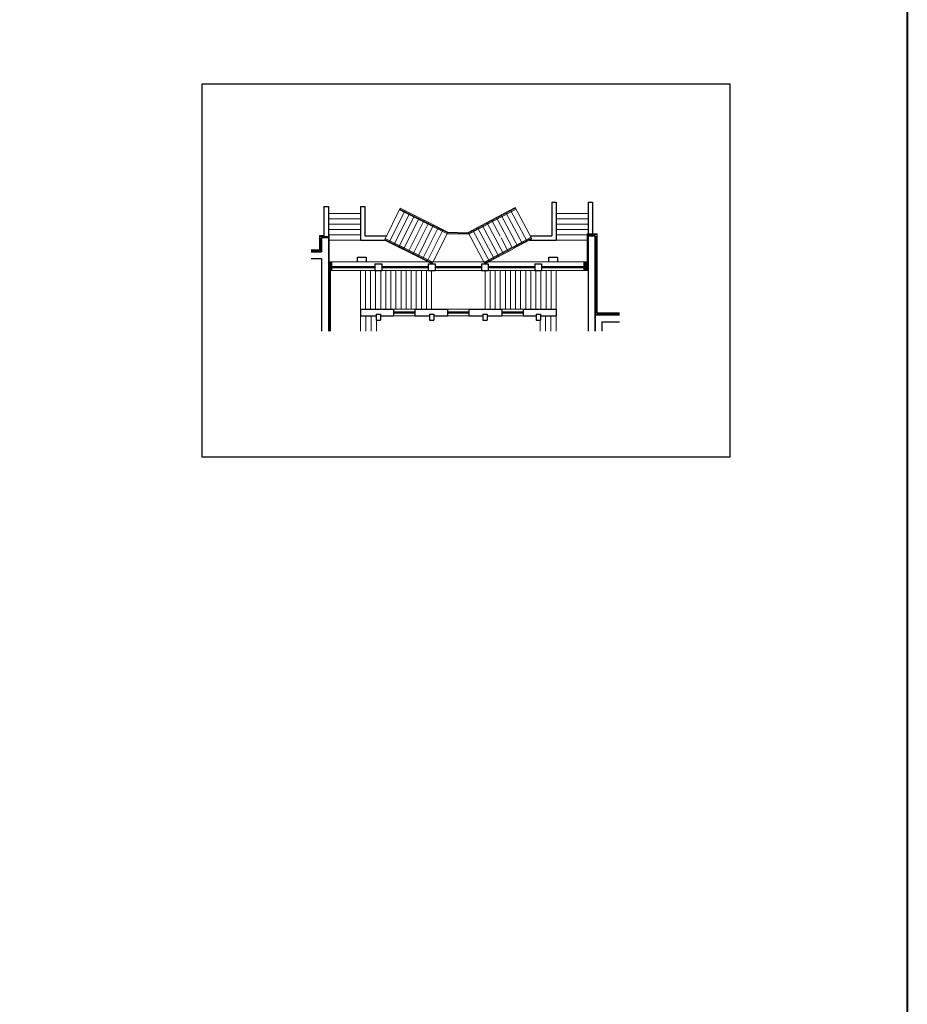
# Model space of a CAD drawing. Header units: millimetres. Extents: x -26513 to 76799, y 0 to 112149.
# Tile 97 of 98: x 71805 to 76799, y 96280 to 101820. Entities that reach past the tile are written whole.
import ezdxf

# ---------------------------------------------------------------- set-up
doc = ezdxf.new("R2010")
doc.units = ezdxf.units.MM
doc.header["$LTSCALE"] = 2
doc.layers.add('istn.śiany', color=2, linetype='Continuous')
doc.layers.add('ssp', color=1, linetype='Continuous')
for name, color, linetype, lineweight in [('ocieplenie', 5, 'BATTING', 5), ('SCHODY', 54, 'Continuous', 15), ('stolarka', 6, 'Continuous', 9)]:
    doc.layers.add(name, color=color, linetype=linetype, lineweight=lineweight)
doc.linetypes.add('BATTING', pattern='A,0.0001,-0.1,[134,ltypeshp.shx,S=0.1,R=0,X=-0.1,Y=0],-0.2,[134,ltypeshp.shx,S=0.1,R=180,X=0.1,Y=0],-0.1', length=0.4001)

msp = doc.modelspace()

# ---------------------------------------------------------------- hatches: boundary and pattern name
at = {"layer": 'istn.śiany'}
h = msp.add_hatch(dxfattribs=at)
h.set_pattern_fill('ANSI31', color=256, style=0)
h.paths.add_polyline_path([(73542.1, 100426.6), (73562.1, 100426.6), (73562.1, 100457.7), (73542.1, 100457.7)])
h.paths.add_polyline_path([(73542.1, 100426.6), (73542.1, 100407.7), (73562.1, 100407.7), (73562.1, 100426.6)])
h = msp.add_hatch(dxfattribs=at)
h.set_pattern_fill('ANSI31', color=256, style=0)
h.paths.add_polyline_path([(74982.1, 100426.6), (75004.1, 100426.6), (75004.1, 100457.7), (74982.1, 100457.7)])
h.paths.add_polyline_path([(74982.1, 100426.6), (74982.1, 100407.7), (75004.1, 100407.7), (75004.1, 100426.6)])

# ---------------------------------------------------------------- linework, layer by layer
for p, q in [((73517.1, 100767.7), (73517.1, 100593.7)), ((73517.1, 100767.7), (73542.1, 100767.7)), ((73542.1, 100767.7), (73542.1, 100258.8)), ((73722.1, 100767.7), (73722.1, 100579.4)), ((73722.1, 100767.7), (73747, 100767.7)), ((73747, 100767.7), (73747, 100604.4)), ((74799.1, 100792.7), (74824.1, 100792.7)), ((74799.1, 100792.7), (74799.1, 100604.4)), ((74824.1, 100792.7), (74824.1, 100579.4)), ((75004.1, 100792.7), (75029.1, 100792.7)), ((75004.1, 100792.7), (75004.1, 100602.7)), ((75029.1, 100792.7), (75029.1, 100602.7)), ((73504.1, 100593.7), (73542.1, 100593.7)), ((73504.1, 100593.7), (73504.1, 100513.7)), ((73747, 100604.4), (73869.5, 100604.4)), ((74677.5, 100604.4), (74799.1, 100604.4)), ((75004.1, 100602.7), (75042.1, 100602.7)), ((75004.1, 100602.7), (75004.1, 100066.7)), ((75004.1, 100602.7), (75004.1, 100349.7)), ((75042.1, 100602.7), (75042.1, 100500.7)), ((73722.1, 100579.4), (73857.1, 100579.4)), ((74674.1, 100579.4), (74824.1, 100579.4)), ((73445.3, 100513.7), (73504.1, 100513.7)), ((73706.1, 100482.7), (73755.1, 100482.7)), ((73706.1, 100457.7), (73706.1, 100482.7)), ((73755.1, 100482.7), (73755.1, 100457.7)), ((74783.1, 100482.7), (74832.1, 100482.7)), ((74783.1, 100457.7), (74783.1, 100482.7)), ((74832.1, 100482.7), (74832.1, 100457.7)), ((75042.1, 100500.7), (75042.1, 100066.7)), ((73445.3, 100476.5), (73504.1, 100476.5)), ((73504.1, 100476.5), (73504.1, 100258.8)), ((73562.1, 100407.7), (73562.1, 100457.7)), ((73804.1, 100445.7), (73804.1, 100407.7)), ((73804.1, 100445.7), (73842.1, 100445.7)), ((73842.1, 100445.7), (73842.1, 100407.7)), ((73842.1, 100445.7), (73842.1, 100407.7)), ((74104.1, 100445.7), (74104.1, 100407.7)), ((74104.1, 100445.7), (74142.1, 100445.7)), ((74142.1, 100445.7), (74142.1, 100407.7)), ((74403.7, 100445.7), (74403.7, 100407.7)), ((74403.7, 100445.7), (74442.1, 100445.7)), ((74442.1, 100445.7), (74442.1, 100407.7)), ((74704.1, 100445.7), (74704.1, 100407.7)), ((74704.1, 100445.7), (74742.1, 100445.7)), ((74742.1, 100445.7), (74742.1, 100407.7)), ((74982.1, 100407.7), (74982.1, 100457.7)), ((73804.1, 100407.7), (73842.1, 100407.7)), ((74104.1, 100407.7), (74142.1, 100407.7)), ((74404.1, 100407.7), (74442.1, 100407.7)), ((74704.1, 100407.7), (74742.1, 100407.7)), ((73504.1, 100258.8), (73504.1, 100066.7)), ((73542.1, 100258.8), (73542.1, 100066.7)), ((73722.1, 100191.7), (73722.1, 100153.7)), ((73722.1, 100191.7), (73908.1, 100191.7)), ((73722.1, 100153.7), (73810.6, 100153.7)), ((73810.6, 100163.7), (73810.6, 100128.7)), ((73810.6, 100163.7), (73835.6, 100163.7)), ((73835.6, 100163.7), (73835.6, 100128.7)), ((73835.6, 100153.7), (73908.1, 100153.7)), ((73908.1, 100191.7), (73908.1, 100153.7)), ((74028.1, 100191.7), (74028.1, 100153.7)), ((74028.1, 100191.7), (74213.1, 100191.7)), ((74028.1, 100153.7), (74110.6, 100153.7)), ((74110.6, 100163.7), (74110.6, 100128.7)), ((74110.6, 100163.7), (74135.6, 100163.7)), ((74135.6, 100163.7), (74135.6, 100128.7)), ((74135.6, 100153.7), (74213.1, 100153.7)), ((74213.1, 100191.7), (74213.1, 100153.7)), ((74333.1, 100191.7), (74333.1, 100153.7)), ((74333.1, 100191.7), (74518.1, 100191.7)), ((74333.1, 100153.7), (74410.6, 100153.7)), ((74410.6, 100163.7), (74435.6, 100163.7)), ((74410.6, 100163.7), (74410.6, 100128.7)), ((74435.6, 100163.7), (74435.6, 100128.7)), ((74435.6, 100153.7), (74518.1, 100153.7)), ((74518.1, 100191.7), (74518.1, 100153.7)), ((74638.1, 100191.7), (74638.1, 100153.7)), ((74638.1, 100191.7), (74824.1, 100191.7)), ((74638.1, 100153.7), (74710.6, 100153.7)), ((74710.6, 100163.7), (74710.6, 100128.7)), ((74710.6, 100163.7), (74735.6, 100163.7)), ((74735.6, 100163.7), (74735.6, 100128.7)), ((74735.6, 100153.7), (74824.1, 100153.7)), ((74824.1, 100191.7), (74824.1, 100153.7)), ((75044.1, 100158.7), (75044.1, 100066.7)), ((75044.1, 100158.7), (75179.2, 100158.7)), ((73810.6, 100128.7), (73835.6, 100128.7)), ((74110.6, 100128.7), (74135.6, 100128.7)), ((74410.6, 100128.7), (74435.6, 100128.7)), ((74710.6, 100128.7), (74735.6, 100128.7)), ((75081.6, 100120.7), (75081.6, 100066.7)), ((75081.6, 100120.7), (75179.2, 100120.7))]:
    msp.add_line(p, q, dxfattribs=at)
at = {"layer": 'istn.śiany', "lineweight": 40}
msp.add_lwpolyline([(47539.6, 112068.8), (76799.4, 112068.8), (76799.4, 91152.6), (47539.6, 91152.6)], close=True, dxfattribs=at)
at = {"layer": 'ocieplenie', "linetype": 'Continuous'}
for p, q in [((73492.1, 100605.7), (73517.1, 100605.7)), ((73492.1, 100605.7), (73492.1, 100525.7)), ((73542.1, 100605.7), (73547.1, 100605.7)), ((73547.1, 100605.7), (73547.1, 100457.7)), ((74999.1, 100614.7), (75054.1, 100614.7)), ((74999.1, 100614.7), (74999.1, 100457.7)), ((75054.1, 100614.7), (75054.1, 100170.7)), ((73445.3, 100525.7), (73492.1, 100525.7)), ((73542.1, 100457.7), (74415.7, 100457.7)), ((74404.1, 100457.7), (75004.1, 100457.7)), ((73554.1, 100407.7), (73554.1, 100066.7)), ((75054.1, 100170.7), (75179.2, 100170.7))]:
    msp.add_line(p, q, dxfattribs=at)
at = {"layer": 'ocieplenie'}
for p, q in [((73492.1, 100599.7), (73547.1, 100599.7)), ((73498.1, 100593.7), (73498.1, 100519.7)), ((73544.6, 100593.3), (73544.6, 100457.7)), ((74999.1, 100608.7), (75054.1, 100608.7)), ((75001.6, 100602.6), (75001.6, 100457.7)), ((75048.1, 100602), (75048.1, 100159.1)), ((73445.3, 100519.7), (73498.1, 100519.7)), ((73548.1, 100407.7), (73548.1, 100066.7)), ((75054.1, 100164.7), (75179.2, 100164.7))]:
    msp.add_line(p, q, dxfattribs=at)
at = {"layer": 'SCHODY'}
for p, q in [((74426.7, 100674.5), (74593.3, 100763)), ((74687.1, 100586.3), (74593.3, 100763)), ((73542.1, 100729.4), (73722.1, 100729.4)), ((73857.1, 100579.4), (73946.2, 100758.5)), ((73884, 100566.1), (73973, 100745.1)), ((73910.8, 100552.7), (73999.9, 100731.8)), ((73937.7, 100539.4), (74026.8, 100718.4)), ((74102.9, 100669.4), (73941.7, 100749.6)), ((74105.1, 100673.9), (73943.9, 100754)), ((74107.3, 100678.3), (73946.2, 100758.5)), ((73964.5, 100526), (74053.6, 100705.1)), ((74433.9, 100672.7), (74595.7, 100758.6)), ((74437.7, 100669.1), (74598, 100754.2)), ((74576.7, 100538.3), (74487.3, 100706.7)), ((74607.6, 100544.1), (74513.8, 100720.8)), ((74634.1, 100558.2), (74540.3, 100734.9)), ((74660.6, 100572.3), (74566.8, 100748.9)), ((74824.1, 100729.4), (75004.1, 100729.4)), ((73542.1, 100699.4), (73722.1, 100699.4)), ((73542.1, 100669.4), (73722.1, 100669.4)), ((73991.4, 100512.6), (74080.5, 100691.7)), ((74018.3, 100499.3), (74107.3, 100678.3)), ((74045.1, 100485.9), (74134.2, 100665)), ((74072, 100472.5), (74161.1, 100651.6)), ((74212.6, 100614.8), (74102.9, 100669.4)), ((74213.8, 100619.8), (74105.1, 100673.9)), ((74215.1, 100624.7), (74107.3, 100678.3)), ((74328.3, 100622.3), (74426.5, 100674.4)), ((74329.5, 100617.3), (74436.7, 100674.2)), ((74330.7, 100612.3), (74439, 100669.8)), ((74475.1, 100473.8), (74381.3, 100650.5)), ((74501.6, 100487.9), (74407.8, 100664.5)), ((74528.1, 100501.9), (74434.3, 100678.6)), ((74508.9, 100602.1), (74460.8, 100692.7)), ((74824.1, 100699.4), (75004.1, 100699.4)), ((74824.1, 100669.4), (75004.1, 100669.4)), ((73542.1, 100639.4), (73722.1, 100639.4)), ((73542.1, 100609.4), (73722.1, 100609.4)), ((74098.8, 100459.2), (74187.9, 100638.3)), ((74125.7, 100445.8), (74214.8, 100624.9)), ((74330.7, 100612.3), (74212.6, 100614.8)), ((74329.5, 100617.3), (74213.8, 100619.8)), ((74328.3, 100622.3), (74215.1, 100624.7)), ((74422.1, 100445.7), (74328.3, 100622.3)), ((74448.6, 100459.7), (74354.8, 100636.4)), ((74554.6, 100516), (74513.9, 100592.7)), ((74576.2, 100538.8), (74682.4, 100595.2)), ((74824.1, 100639.4), (75004.1, 100639.4)), ((74824.1, 100609.4), (75004.1, 100609.4)), ((73542.1, 100579.4), (73722.1, 100579.4)), ((73962.5, 100527), (73857.1, 100579.4)), ((73963.6, 100532.1), (73859.3, 100583.9)), ((73967.5, 100535.7), (73861.5, 100588.4)), ((74126, 100445.7), (73937.7, 100539.4)), ((74128.2, 100450.2), (73939.9, 100543.8)), ((74130.4, 100454.6), (73942.1, 100548.3)), ((74417.4, 100454.5), (74573, 100537.1)), ((74580, 100535.2), (74684.7, 100590.7)), ((74580.6, 100529.8), (74687.1, 100586.3)), ((74824.1, 100579.4), (75004.1, 100579.4)), ((74419.8, 100450.1), (74576.8, 100533.5)), ((74422.1, 100445.7), (74580, 100529.5)), ((73722.1, 100407.7), (73722.1, 100191.7)), ((73750.7, 100407.7), (73750.7, 100191.7)), ((73779.3, 100407.7), (73779.3, 100191.7)), ((73807.9, 100407.7), (73807.9, 100191.7)), ((73836.5, 100407.7), (73836.5, 100191.7)), ((73865.1, 100407.7), (73865.1, 100191.7)), ((73893.7, 100407.7), (73893.7, 100191.7)), ((73922.3, 100407.7), (73922.3, 100191.7)), ((73950.9, 100407.7), (73950.9, 100191.7)), ((73979.5, 100407.7), (73979.5, 100191.7)), ((74008.1, 100407.7), (74008.1, 100191.7)), ((74036.7, 100407.7), (74036.7, 100191.7)), ((74065.3, 100407.7), (74065.3, 100191.7)), ((74093.9, 100407.7), (74093.9, 100191.7)), ((74122.5, 100407.7), (74122.5, 100191.7)), ((74423.7, 100407.7), (74423.7, 100191.7)), ((74452.3, 100407.7), (74452.3, 100191.7)), ((74480.9, 100407.7), (74480.9, 100191.7)), ((74509.5, 100407.7), (74509.5, 100191.7)), ((74538.1, 100407.7), (74538.1, 100191.7)), ((74566.7, 100407.7), (74566.7, 100191.7)), ((74595.3, 100407.7), (74595.3, 100191.7)), ((74623.9, 100407.7), (74623.9, 100191.7)), ((74652.5, 100407.7), (74652.5, 100191.7)), ((74681.1, 100407.7), (74681.1, 100191.7)), ((74709.7, 100407.7), (74709.7, 100191.7)), ((74738.3, 100407.7), (74738.3, 100191.7)), ((74766.9, 100407.7), (74766.9, 100191.7)), ((74795.5, 100407.7), (74795.5, 100191.7)), ((74824.1, 100407.7), (74824.1, 100191.7)), ((73722.1, 100153.7), (73722.1, 100066.7)), ((73752.1, 100153.7), (73752.1, 100066.7)), ((73782.1, 100153.7), (73782.1, 100066.7)), ((74764.1, 100153.7), (74764.1, 100066.7)), ((74794.1, 100153.7), (74794.1, 100066.7)), ((74824.1, 100153.7), (74824.1, 100066.7)), ((73812.1, 100128.7), (73812.1, 100066.7)), ((74734.1, 100128.7), (74734.1, 100066.7))]:
    msp.add_line(p, q, dxfattribs=at)
at = {"layer": 'ssp'}
msp.add_lwpolyline([(72831.7, 101458), (75801.7, 101458), (75801.7, 99358), (72831.7, 99358)], close=True, dxfattribs=at)
at = {"layer": 'stolarka'}
for p, q in [((73562.1, 100430.7), (73562.1, 100422.7)), ((73562.1, 100430.7), (73804.1, 100430.7)), ((73562.1, 100426.7), (73804.1, 100426.7)), ((73582.1, 100430.7), (73582.1, 100422.7)), ((73602.1, 100430.7), (73602.1, 100422.7)), ((73622.1, 100430.7), (73622.1, 100422.7)), ((73642.1, 100430.7), (73642.1, 100422.7)), ((73662.1, 100430.7), (73662.1, 100422.7)), ((73682.1, 100430.7), (73682.1, 100422.7)), ((73702.1, 100430.7), (73702.1, 100422.7)), ((73722.1, 100430.7), (73722.1, 100422.7)), ((73742.1, 100430.7), (73742.1, 100422.7)), ((73762.1, 100430.7), (73762.1, 100422.7)), ((73782.1, 100430.7), (73782.1, 100422.7)), ((73802.1, 100430.7), (73802.1, 100422.7)), ((73842.1, 100430.7), (74104.1, 100430.7)), ((73842.1, 100426.7), (74104.1, 100426.7)), ((73862.1, 100430.7), (73862.1, 100422.7)), ((73882.1, 100430.7), (73882.1, 100422.7)), ((73902.1, 100430.7), (73902.1, 100422.7)), ((73922.1, 100430.7), (73922.1, 100422.7)), ((73942.1, 100430.7), (73942.1, 100422.7)), ((73962.1, 100430.7), (73962.1, 100422.7)), ((73982.1, 100430.7), (73982.1, 100422.7)), ((74002.1, 100430.7), (74002.1, 100422.7)), ((74022.1, 100430.7), (74022.1, 100422.7)), ((74042.1, 100430.7), (74042.1, 100422.7)), ((74062.1, 100430.7), (74062.1, 100422.7)), ((74082.1, 100430.7), (74082.1, 100422.7)), ((74102.1, 100430.7), (74102.1, 100422.7)), ((74141.7, 100430.7), (74403.7, 100430.7)), ((74141.7, 100426.7), (74403.7, 100426.7)), ((74161.7, 100430.7), (74161.7, 100422.7)), ((74181.7, 100430.7), (74181.7, 100422.7)), ((74201.7, 100430.7), (74201.7, 100422.7)), ((74221.7, 100430.7), (74221.7, 100422.7)), ((74241.7, 100430.7), (74241.7, 100422.7)), ((74261.7, 100430.7), (74261.7, 100422.7)), ((74281.7, 100430.7), (74281.7, 100422.7)), ((74301.7, 100430.7), (74301.7, 100422.7)), ((74321.7, 100430.7), (74321.7, 100422.7)), ((74341.7, 100430.7), (74341.7, 100422.7)), ((74361.7, 100430.7), (74361.7, 100422.7)), ((74381.7, 100430.7), (74381.7, 100422.7)), ((74401.7, 100430.7), (74401.7, 100422.7)), ((74442.1, 100430.7), (74704.1, 100430.7)), ((74442.1, 100426.7), (74704.1, 100426.7)), ((74462.1, 100430.7), (74462.1, 100422.7)), ((74482.1, 100430.7), (74482.1, 100422.7)), ((74502.1, 100430.7), (74502.1, 100422.7)), ((74522.1, 100430.7), (74522.1, 100422.7)), ((74542.1, 100430.7), (74542.1, 100422.7)), ((74562.1, 100430.7), (74562.1, 100422.7)), ((74582.1, 100430.7), (74582.1, 100422.7)), ((74602.1, 100430.7), (74602.1, 100422.7)), ((74622.1, 100430.7), (74622.1, 100422.7)), ((74642.1, 100430.7), (74642.1, 100422.7)), ((74662.1, 100430.7), (74662.1, 100422.7)), ((74682.1, 100430.7), (74682.1, 100422.7)), ((74702.1, 100430.7), (74702.1, 100422.7)), ((74742.1, 100430.7), (74982.1, 100430.7)), ((74742.1, 100426.7), (74982.1, 100426.7)), ((74762.1, 100430.7), (74762.1, 100422.7)), ((74782.1, 100430.7), (74782.1, 100422.7)), ((74802.1, 100430.7), (74802.1, 100422.7)), ((74822.1, 100430.7), (74822.1, 100422.7)), ((74842.1, 100430.7), (74842.1, 100422.7)), ((74862.1, 100430.7), (74862.1, 100422.7)), ((74882.1, 100430.7), (74882.1, 100422.7)), ((74902.1, 100430.7), (74902.1, 100422.7)), ((74922.1, 100430.7), (74922.1, 100422.7)), ((74942.1, 100430.7), (74942.1, 100422.7)), ((74962.1, 100430.7), (74962.1, 100422.7)), ((74982.1, 100430.7), (74982.1, 100422.7)), ((73542.1, 100407.7), (74104.1, 100407.7)), ((73562.1, 100422.7), (73804.1, 100422.7)), ((73842.1, 100422.7), (74104.1, 100422.7)), ((74141.7, 100422.7), (74403.7, 100422.7)), ((74142.1, 100407.7), (75004.1, 100407.7)), ((74442.1, 100422.7), (74704.1, 100422.7)), ((74742.1, 100422.7), (74982.1, 100422.7)), ((73908.1, 100191.7), (74028.1, 100191.7)), ((73908.1, 100176.7), (74028.1, 100176.7)), ((73908.1, 100172.7), (74028.1, 100172.7)), ((73908.1, 100168.7), (74028.1, 100168.7)), ((73908.1, 100153.7), (74028.1, 100153.7)), ((73928.1, 100176.7), (73928.1, 100168.7)), ((73948.1, 100176.7), (73948.1, 100168.7)), ((73968.1, 100176.7), (73968.1, 100168.7)), ((73988.1, 100176.7), (73988.1, 100168.7)), ((74008.1, 100176.7), (74008.1, 100168.7)), ((74213.1, 100191.7), (74333.1, 100191.7)), ((74213.1, 100176.7), (74333.1, 100176.7)), ((74213.1, 100172.7), (74333.1, 100172.7)), ((74213.1, 100168.7), (74333.1, 100168.7)), ((74213.1, 100153.7), (74333.1, 100153.7)), ((74233.1, 100176.7), (74233.1, 100168.7)), ((74253.1, 100176.7), (74253.1, 100168.7)), ((74273.1, 100176.7), (74273.1, 100168.7)), ((74293.1, 100176.7), (74293.1, 100168.7)), ((74313.1, 100176.7), (74313.1, 100168.7)), ((74518.1, 100191.7), (74638.1, 100191.7)), ((74518.1, 100176.7), (74638.1, 100176.7)), ((74518.1, 100172.7), (74638.1, 100172.7)), ((74518.1, 100168.7), (74638.1, 100168.7)), ((74518.1, 100153.7), (74638.1, 100153.7)), ((74538.1, 100176.7), (74538.1, 100168.7)), ((74558.1, 100176.7), (74558.1, 100168.7)), ((74578.1, 100176.7), (74578.1, 100168.7)), ((74598.1, 100176.7), (74598.1, 100168.7)), ((74618.1, 100176.7), (74618.1, 100168.7))]:
    msp.add_line(p, q, dxfattribs=at)

doc.saveas('drawing.dxf')
